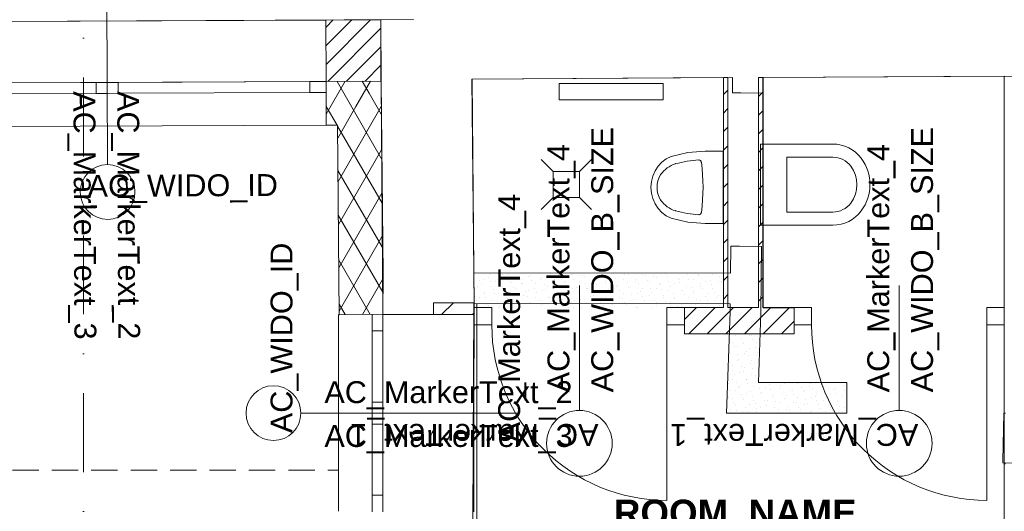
# Model space of a CAD drawing. Header units: millimetres. Extents: x -68772 to 137055, y -73300 to 19650.
# Tile 26 of 212: x 33866 to 38362, y -47129 to -44886. Entities that reach past the tile are written whole.
import ezdxf
from ezdxf.enums import TextEntityAlignment as Align

# ---------------------------------------------------------------- set-up
doc = ezdxf.new("R2010")
doc.units = ezdxf.units.MM
doc.header["$MEASUREMENT"] = 0
doc.linetypes.add('Kropki i Kreski', pattern=[720, 360, -180, 0, -180])
doc.linetypes.add('Przerywana gęsta', pattern=[180, 120, -60])
for name, color, linetype, lineweight in [('Electrical Equipment_Nr_pióra__7', 7, 'Continuous', 5), ('Nowe_0_Nr_pióra__7', 7, 'Continuous', 5), ('Nowe_220-A Ściany_Nr_pióra__87', 87, 'Continuous', 18), ('Nowe_220-A Ściany_Nr_pióra__93', 7, 'Continuous', 20), ('Nowe_810-G Ogólne_Nr_pióra__1', 7, 'Continuous', 18), ('Nowe_Cut Pattern_Nr_pióra__130', 4, 'Continuous', 18), ('Nowe_Cut Pattern_Nr_pióra__8', 9, 'Continuous', 18), ('Nowe_Drzwi ARCHICAD_Nr_pióra__7', 7, 'Continuous', 5), ('Nowe_inny_obiekt_trwale_zwiazany_z_b_Nr_pióra__138', 138, 'Continuous', 18), ('Nowe_Metryczki pomieszczeń ARCHICADa_Nr_pióra__1', 7, 'Continuous', 18), ('Nowe_Okna ARCHICADa_Nr_pióra__7', 7, 'Continuous', 5), ('Nowe_Panel_Nr_pióra__7', 7, 'Continuous', 5), ('Nowe_Panel_Nr_pióra__93', 7, 'Continuous', 20), ('Nowe_PROJEKT DWORCA_Nr_pióra__7', 7, 'Continuous', 5), ('Nowe_Walls_Nr_pióra__238', 7, 'Continuous', 13), ('Nowe_Znaczniki drzwi ARCHICADa_Nr_pióra__7', 7, 'Continuous', 5), ('Nowe_Znaczniki okien ARCHICADa_Nr_pióra__7', 7, 'Continuous', 5), ('Pipes_Nr_pióra__7', 7, 'Continuous', 5), ('Plumbing Fixtures_Nr_pióra__7', 7, 'Continuous', 5), ('Walls_Nr_pióra__238', 7, 'Continuous', 13), ('Walls_Nr_pióra__7', 7, 'Continuous', 5)]:
    doc.layers.add(name, color=color, linetype=linetype, lineweight=lineweight)
doc.styles.add('GENERATED_STYLE_1', font='arial.ttf')
doc.styles.add('GENERATED_STYLE_2', font='arialbd.ttf')
doc.linetypes.add('Przekreślana podwójnie', pattern='A,0,[1,RZUT PARTERU DWORZEC 51.Shx,S=1.587302,R=0,X=0,Y=0],-300,0', length=300)

msp = doc.modelspace()

# ---------------------------------------------------------------- linework, layer by layer
at = {"layer": 'Electrical Equipment_Nr_pióra__7', "linetype": 'Continuous', "lineweight": 5}
for p, q in [((36328.9, -45177.5), (36805.2, -45177.5)), ((36328.9, -45177.5), (36328.9, -45251.4)), ((36805.2, -45177.5), (36805.2, -45251.4)), ((36805.2, -45251.4), (36328.9, -45251.4))]:
    msp.add_line(p, q, dxfattribs=at)
at = {"layer": 'Nowe_0_Nr_pióra__7', "linetype": 'Continuous', "lineweight": 5}
for p, q in [((35966.1, -46075.8), (35966.1, -46075.8)), ((35988.2, -46070.5), (35988.2, -46070.5)), ((36008.3, -46060.4), (36008.3, -46060.4)), ((36009.4, -46049.3), (36009.4, -46049.3)), ((36015.9, -46081.1), (36015.9, -46081.1)), ((36041.2, -46081.1), (36041.2, -46081.1)), ((36050.6, -46045), (36050.6, -46045)), ((36058.1, -46065.7), (36058.1, -46065.7)), ((36073.1, -46049.3), (36073.1, -46049.3)), ((36100.4, -46050.3), (36100.4, -46050.3)), ((36104.9, -46081.1), (36104.9, -46081.1)), ((36113.4, -46086), (36113.4, -46086)), ((36126.1, -46059.9), (36126.1, -46059.9)), ((36155.7, -46070.6), (36155.7, -46070.6)), ((36189.7, -46059.9), (36189.7, -46059.9)), ((36198, -46055.3), (36198, -46055.3)), ((36205.5, -46075.9), (36205.5, -46075.9)), ((36242.8, -46070.5), (36242.8, -46070.5)), ((36247.8, -46060.5), (36247.8, -46060.5)), ((36290.1, -46045.1), (36290.1, -46045.1)), ((36303.1, -46080.9), (36303.1, -46080.9)), ((36306.4, -46070.5), (36306.4, -46070.5)), ((36327.6, -46049.3), (36327.6, -46049.3)), ((36345.4, -46065.5), (36345.4, -46065.5)), ((36352.9, -46086.1), (36352.9, -46086.1)), ((36359.4, -46081.1), (36359.4, -46081.1)), ((36387.7, -46050.1), (36387.7, -46050.1)), ((36391.3, -46049.3), (36391.3, -46049.3)), ((36395.2, -46070.7), (36395.2, -46070.7)), ((36423.1, -46081.1), (36423.1, -46081.1)), ((36437.5, -46055.4), (36437.5, -46055.4)), ((36444.3, -46059.9), (36444.3, -46059.9)), ((36492.8, -46075.7), (36492.8, -46075.7)), ((36507.9, -46059.9), (36507.9, -46059.9)), ((36535, -46060.3), (36535, -46060.3)), ((36542.6, -46081), (36542.6, -46081)), ((36561, -46070.5), (36561, -46070.5)), ((36577.3, -46044.9), (36577.3, -46044.9)), ((36584.9, -46065.6), (36584.9, -46065.6)), ((36624.6, -46070.5), (36624.6, -46070.5)), ((36627.1, -46050.2), (36627.1, -46050.2)), ((36640.1, -46085.9), (36640.1, -46085.9)), ((36645.8, -46049.3), (36645.8, -46049.3)), ((36677.6, -46081.1), (36677.6, -46081.1)), ((36682.4, -46070.5), (36682.4, -46070.5)), ((36709.4, -46049.3), (36709.4, -46049.3)), ((36724.7, -46055.1), (36724.7, -46055.1)), ((36732.2, -46075.8), (36732.2, -46075.8)), ((36741.3, -46081.1), (36741.3, -46081.1)), ((36762.5, -46059.9), (36762.5, -46059.9)), ((36774.5, -46060.4), (36774.5, -46060.4)), ((36816.8, -46045), (36816.8, -46045)), ((36826.1, -46059.9), (36826.1, -46059.9)), ((36829.8, -46080.7), (36829.8, -46080.7)), ((36872.1, -46065.3), (36872.1, -46065.3)), ((36879.2, -46070.5), (36879.2, -46070.5)), ((36879.6, -46086), (36879.6, -46086)), ((36914.4, -46049.9), (36914.4, -46049.9)), ((36921.9, -46070.6), (36921.9, -46070.6)), ((36942.8, -46070.5), (36942.8, -46070.5)), ((36964, -46049.3), (36964, -46049.3)), ((36964.2, -46055.2), (36964.2, -46055.2)), ((36995.8, -46081.1), (36995.8, -46081.1)), ((37019.5, -46075.5), (37019.5, -46075.5)), ((37027.6, -46049.3), (37027.6, -46049.3)), ((37059.5, -46081.1), (37059.5, -46081.1)), ((37061.8, -46060.1), (37061.8, -46060.1)), ((37069.3, -46080.8), (37069.3, -46080.8)), ((37080.7, -46059.9), (37080.7, -46059.9)), ((35956.4, -46102.4), (35956.4, -46102.4)), ((35973.6, -46096.5), (35973.6, -46096.5)), ((36020, -46102.4), (36020, -46102.4)), ((36028.9, -46116.8), (36028.9, -46116.8)), ((36071.1, -46101.4), (36071.1, -46101.4)), ((36073.1, -46113), (36073.1, -46113)), ((36078.7, -46122.1), (36078.7, -46122.1)), ((36121, -46106.7), (36121, -46106.7)), ((36136.7, -46113), (36136.7, -46113)), ((36157.9, -46091.8), (36157.9, -46091.8)), ((36163.2, -46091.3), (36163.2, -46091.3)), ((36176.2, -46127), (36176.2, -46127)), ((36189.7, -46123.6), (36189.7, -46123.6)), ((36218.5, -46111.6), (36218.5, -46111.6)), ((36221.5, -46091.8), (36221.5, -46091.8)), ((36253.4, -46123.6), (36253.4, -46123.6)), ((36260.8, -46096.2), (36260.8, -46096.2)), ((36268.3, -46116.9), (36268.3, -46116.9)), ((36274.6, -46102.4), (36274.6, -46102.4)), ((36310.6, -46101.5), (36310.6, -46101.5)), ((36338.2, -46102.4), (36338.2, -46102.4)), ((36365.9, -46121.8), (36365.9, -46121.8)), ((36391.3, -46113), (36391.3, -46113)), ((36408.2, -46106.5), (36408.2, -46106.5)), ((36415.7, -46127.1), (36415.7, -46127.1)), ((36450.5, -46091.1), (36450.5, -46091.1)), ((36454.9, -46113), (36454.9, -46113)), ((36458, -46111.7), (36458, -46111.7)), ((36476.1, -46091.8), (36476.1, -46091.8)), ((36500.3, -46096.3), (36500.3, -46096.3)), ((36507.9, -46123.6), (36507.9, -46123.6)), ((36539.7, -46091.8), (36539.7, -46091.8)), ((36555.6, -46116.7), (36555.6, -46116.7)), ((36571.6, -46123.6), (36571.6, -46123.6)), ((36592.8, -46102.4), (36592.8, -46102.4)), ((36597.9, -46101.3), (36597.9, -46101.3)), ((36605.4, -46121.9), (36605.4, -46121.9)), ((36647.7, -46106.6), (36647.7, -46106.6)), ((36656.4, -46102.4), (36656.4, -46102.4)), ((36690, -46091.2), (36690, -46091.2)), ((36703, -46126.9), (36703, -46126.9)), ((36709.4, -46113), (36709.4, -46113)), ((36745.2, -46111.5), (36745.2, -46111.5)), ((36773.1, -46113), (36773.1, -46113)), ((36787.5, -46096.1), (36787.5, -46096.1)), ((36794.3, -46091.8), (36794.3, -46091.8)), ((36795, -46116.8), (36795, -46116.8)), ((36826.1, -46123.6), (36826.1, -46123.6)), ((36837.3, -46101.4), (36837.3, -46101.4)), ((36857.9, -46091.8), (36857.9, -46091.8)), ((36889.8, -46123.6), (36889.8, -46123.6)), ((36892.6, -46121.7), (36892.6, -46121.7)), ((36911, -46102.4), (36911, -46102.4)), ((36934.9, -46106.3), (36934.9, -46106.3)), ((36942.4, -46127), (36942.4, -46127)), ((36974.6, -46102.4), (36974.6, -46102.4)), ((36977.2, -46090.9), (36977.2, -46090.9)), ((36984.7, -46111.6), (36984.7, -46111.6)), ((37027, -46096.2), (37027, -46096.2)), ((37027.6, -46113), (37027.6, -46113)), ((37082.3, -46116.5), (37082.3, -46116.5)), ((35944.3, -46147.6), (35944.3, -46147.6)), ((35951.8, -46168.3), (35951.8, -46168.3)), ((35967, -46155.4), (35967, -46155.4)), ((35986.6, -46132.2), (35986.6, -46132.2)), ((35988.2, -46134.2), (35988.2, -46134.2)), ((35994.1, -46152.9), (35994.1, -46152.9)), ((36020, -46166), (36020, -46166)), ((36036.4, -46137.5), (36036.4, -46137.5)), ((36049.4, -46173.2), (36049.4, -46173.2)), ((36051.8, -46134.2), (36051.8, -46134.2)), ((36083.7, -46166), (36083.7, -46166)), ((36091.7, -46157.8), (36091.7, -46157.8)), ((36104.9, -46144.8), (36104.9, -46144.8)), ((36134, -46142.4), (36134, -46142.4)), ((36141.5, -46163.1), (36141.5, -46163.1)), ((36168.5, -46144.8), (36168.5, -46144.8)), ((36183.8, -46147.7), (36183.8, -46147.7)), ((36221.5, -46155.4), (36221.5, -46155.4)), ((36226, -46132.3), (36226, -46132.3)), ((36239, -46168), (36239, -46168)), ((36281.3, -46152.6), (36281.3, -46152.6)), ((36285.2, -46155.4), (36285.2, -46155.4)), ((36288.9, -46173.3), (36288.9, -46173.3)), ((36306.4, -46134.2), (36306.4, -46134.2)), ((36323.6, -46137.2), (36323.6, -46137.2)), ((36331.1, -46157.9), (36331.1, -46157.9)), ((36338.2, -46166), (36338.2, -46166)), ((36370, -46134.2), (36370, -46134.2)), ((36373.4, -46142.5), (36373.4, -46142.5)), ((36401.9, -46166), (36401.9, -46166)), ((36423.1, -46144.8), (36423.1, -46144.8)), ((36428.7, -46162.8), (36428.7, -46162.8)), ((36471, -46147.4), (36471, -46147.4)), ((36478.5, -46168.1), (36478.5, -46168.1)), ((36486.7, -46144.8), (36486.7, -46144.8)), ((36513.3, -46132.1), (36513.3, -46132.1)), ((36520.8, -46152.7), (36520.8, -46152.7)), ((36539.7, -46155.4), (36539.7, -46155.4)), ((36563.1, -46137.3), (36563.1, -46137.3)), ((36576.1, -46173), (36576.1, -46173)), ((36603.4, -46155.4), (36603.4, -46155.4)), ((36618.4, -46157.7), (36618.4, -46157.7)), ((36624.6, -46134.2), (36624.6, -46134.2)), ((36656.4, -46166), (36656.4, -46166)), ((36660.7, -46142.3), (36660.7, -46142.3)), ((36668.2, -46162.9), (36668.2, -46162.9)), ((36688.2, -46134.2), (36688.2, -46134.2)), ((36710.5, -46147.5), (36710.5, -46147.5)), ((36720.1, -46166), (36720.1, -46166)), ((36741.3, -46144.8), (36741.3, -46144.8)), ((36752.8, -46132.2), (36752.8, -46132.2)), ((36765.8, -46167.9), (36765.8, -46167.9)), ((36804.9, -46144.8), (36804.9, -46144.8)), ((36808, -46152.5), (36808, -46152.5)), ((36815.6, -46173.1), (36815.6, -46173.1)), ((36850.3, -46137.1), (36850.3, -46137.1)), ((36857.9, -46155.4), (36857.9, -46155.4)), ((36857.9, -46157.8), (36857.9, -46157.8)), ((36900.1, -46142.4), (36900.1, -46142.4)), ((36921.6, -46155.4), (36921.6, -46155.4)), ((36942.8, -46134.2), (36942.8, -46134.2)), ((36955.4, -46162.7), (36955.4, -46162.7)), ((36974.6, -46166), (36974.6, -46166)), ((36997.7, -46147.3), (36997.7, -46147.3)), ((37005.2, -46168), (37005.2, -46168)), ((37006.4, -46134.2), (37006.4, -46134.2)), ((37038.3, -46166), (37038.3, -46166)), ((37040, -46131.9), (37040, -46131.9)), ((37047.5, -46152.6), (37047.5, -46152.6)), ((37059.5, -46144.8), (37059.5, -46144.8)), ((37089.8, -46137.2), (37089.8, -46137.2)), ((35792.9, -46231.4), (35846.5, -46177.8)), ((35998.8, -46187.2), (35998.8, -46187.2)), ((36007.1, -46188.6), (36007.1, -46188.6)), ((36051.8, -46197.8), (36051.8, -46197.8)), ((36056.9, -46193.9), (36056.9, -46193.9)), ((36099.2, -46178.5), (36099.2, -46178.5)), ((36115.5, -46197.8), (36115.5, -46197.8)), ((36136.7, -46176.6), (36136.7, -46176.6)), ((36154.5, -46198.8), (36154.5, -46198.8)), ((36196.8, -46183.4), (36196.8, -46183.4)), ((36200.3, -46176.6), (36200.3, -46176.6)), ((36246.6, -46188.7), (36246.6, -46188.7)), ((36253.4, -46187.2), (36253.4, -46187.2)), ((36317, -46187.2), (36317, -46187.2)), ((36344.1, -46193.6), (36344.1, -46193.6)), ((36370, -46197.8), (36370, -46197.8)), ((36386.4, -46178.2), (36386.4, -46178.2)), ((36394, -46198.9), (36394, -46198.9)), ((36433.7, -46197.8), (36433.7, -46197.8)), ((36436.2, -46183.5), (36436.2, -46183.5)), ((36454.9, -46176.6), (36454.9, -46176.6)), ((36518.5, -46176.6), (36518.5, -46176.6)), ((36533.8, -46188.4), (36533.8, -46188.4)), ((36571.6, -46187.2), (36571.6, -46187.2)), ((36583.6, -46193.7), (36583.6, -46193.7)), ((36625.9, -46178.3), (36625.9, -46178.3)), ((36635.2, -46187.2), (36635.2, -46187.2)), ((36681.2, -46198.6), (36681.2, -46198.6)), ((36688.2, -46197.8), (36688.2, -46197.8)), ((36723.5, -46183.3), (36723.5, -46183.3)), ((36751.9, -46197.8), (36751.9, -46197.8)), ((36773.1, -46176.6), (36773.1, -46176.6)), ((36773.3, -46188.5), (36773.3, -46188.5)), ((36836.7, -46176.6), (36836.7, -46176.6)), ((36870.9, -46193.5), (36870.9, -46193.5)), ((36889.8, -46187.2), (36889.8, -46187.2)), ((36913.1, -46178.1), (36913.1, -46178.1)), ((36920.7, -46198.7), (36920.7, -46198.7)), ((36953.4, -46187.2), (36953.4, -46187.2)), ((36962.9, -46183.4), (36962.9, -46183.4)), ((37006.4, -46197.8), (37006.4, -46197.8)), ((37060.5, -46188.3), (37060.5, -46188.3)), ((37070.1, -46197.8), (37070.1, -46197.8)), ((35934.4, -46231.4), (35940, -46225.8)), ((37109.1, -46321.7), (37109.1, -46321.7)), ((37112.5, -46346.3), (37112.5, -46346.3)), ((37133.7, -46325.1), (37133.7, -46325.1)), ((37164.4, -46342), (37164.4, -46342)), ((37197.4, -46325.1), (37197.4, -46325.1)), ((37206.7, -46326.6), (37206.7, -46326.6)), ((37214.2, -46347.3), (37214.2, -46347.3)), ((37122.1, -46357.4), (37122.1, -46357.4)), ((37129.6, -46378.1), (37129.6, -46378.1)), ((37144.3, -46378.1), (37144.3, -46378.1)), ((37165.5, -46356.9), (37165.5, -46356.9)), ((37171.9, -46362.7), (37171.9, -46362.7)), ((37184.9, -46398.4), (37184.9, -46398.4)), ((37197.4, -46388.7), (37197.4, -46388.7)), ((37227.2, -46383), (37227.2, -46383)), ((37229.2, -46356.9), (37229.2, -46356.9)), ((37112.5, -46409.9), (37112.5, -46409.9)), ((37142.6, -46413.8), (37142.6, -46413.8)), ((37144.3, -46441.8), (37144.3, -46441.8)), ((37150.1, -46434.5), (37150.1, -46434.5)), ((37176.1, -46409.9), (37176.1, -46409.9)), ((37192.4, -46419.1), (37192.4, -46419.1)), ((37208, -46441.8), (37208, -46441.8)), ((37229.2, -46420.6), (37229.2, -46420.6)), ((37234.7, -46403.7), (37234.7, -46403.7)), ((37107.8, -46449.9), (37107.8, -46449.9)), ((37120.8, -46485.6), (37120.8, -46485.6)), ((37123.1, -46463), (37123.1, -46463)), ((37163.1, -46470.2), (37163.1, -46470.2)), ((37170.6, -46490.9), (37170.6, -46490.9)), ((37176.1, -46473.6), (37176.1, -46473.6)), ((37205.4, -46454.8), (37205.4, -46454.8)), ((37212.9, -46475.5), (37212.9, -46475.5)), ((37239.8, -46473.6), (37239.8, -46473.6)), ((37123.1, -46526.6), (37123.1, -46526.6)), ((37128.4, -46506.3), (37128.4, -46506.3)), ((37154.9, -46494.8), (37154.9, -46494.8)), ((37183.6, -46526.6), (37183.6, -46526.6)), ((37186.7, -46526.6), (37186.7, -46526.6)), ((37208, -46505.4), (37208, -46505.4)), ((37225.9, -46511.2), (37225.9, -46511.2)), ((37233.5, -46531.9), (37233.5, -46531.9)), ((37099.1, -46557.4), (37099.1, -46557.4)), ((37101.9, -46547.8), (37101.9, -46547.8)), ((37106.6, -46578), (37106.6, -46578)), ((37133.7, -46579.7), (37133.7, -46579.7)), ((37141.4, -46542), (37141.4, -46542)), ((37148.9, -46562.6), (37148.9, -46562.6)), ((37154.9, -46558.4), (37154.9, -46558.4)), ((37191.2, -46547.2), (37191.2, -46547.2)), ((37218.6, -46558.4), (37218.6, -46558.4)), ((37246.5, -46567.6), (37246.5, -46567.6)), ((37271.6, -46569), (37271.6, -46569)), ((37288.7, -46552.2), (37288.7, -46552.2)), ((37296.3, -46572.8), (37296.3, -46572.8)), ((37335.2, -46569), (37335.2, -46569)), ((37338.5, -46557.5), (37338.5, -46557.5)), ((37356.5, -46547.8), (37356.5, -46547.8)), ((37380.8, -46542.1), (37380.8, -46542.1)), ((37388.3, -46579.7), (37388.3, -46579.7)), ((37393.8, -46577.8), (37393.8, -46577.8)), ((37420.1, -46547.8), (37420.1, -46547.8)), ((37436.1, -46562.4), (37436.1, -46562.4)), ((37451.9, -46579.7), (37451.9, -46579.7)), ((37473.1, -46558.4), (37473.1, -46558.4)), ((37478.4, -46547), (37478.4, -46547)), ((37485.9, -46567.7), (37485.9, -46567.7)), ((37528.2, -46552.3), (37528.2, -46552.3)), ((37536.8, -46558.4), (37536.8, -46558.4)), ((37583.5, -46572.6), (37583.5, -46572.6)), ((37589.8, -46569), (37589.8, -46569)), ((37625.8, -46557.2), (37625.8, -46557.2)), ((37633.3, -46577.9), (37633.3, -46577.9)), ((37101.9, -46611.5), (37101.9, -46611.5)), ((37119.6, -46613.7), (37119.6, -46613.7)), ((37161.9, -46598.3), (37161.9, -46598.3)), ((37165.5, -46611.5), (37165.5, -46611.5)), ((37169.4, -46619), (37169.4, -46619)), ((37186.7, -46590.3), (37186.7, -46590.3)), ((37204.2, -46583), (37204.2, -46583)), ((37211.7, -46603.6), (37211.7, -46603.6)), ((37218.6, -46622.1), (37218.6, -46622.1)), ((37250.4, -46590.3), (37250.4, -46590.3)), ((37254, -46588.2), (37254, -46588.2)), ((37267, -46623.9), (37267, -46623.9)), ((37282.2, -46622.1), (37282.2, -46622.1)), ((37303.4, -46600.9), (37303.4, -46600.9)), ((37309.3, -46608.6), (37309.3, -46608.6)), ((37351.5, -46593.2), (37351.5, -46593.2)), ((37359.1, -46613.8), (37359.1, -46613.8)), ((37367.1, -46600.9), (37367.1, -46600.9)), ((37401.4, -46598.4), (37401.4, -46598.4)), ((37420.1, -46611.5), (37420.1, -46611.5)), ((37443.6, -46583.1), (37443.6, -46583.1)), ((37456.6, -46618.8), (37456.6, -46618.8)), ((37483.7, -46611.5), (37483.7, -46611.5)), ((37498.9, -46603.4), (37498.9, -46603.4)), ((37504.9, -46590.3), (37504.9, -46590.3)), ((37506.4, -46624), (37506.4, -46624)), ((37536.8, -46622.1), (37536.8, -46622.1)), ((37541.2, -46588), (37541.2, -46588)), ((37548.7, -46608.7), (37548.7, -46608.7)), ((37568.6, -46590.3), (37568.6, -46590.3)), ((37591, -46593.3), (37591, -46593.3)), ((37600.4, -46622.1), (37600.4, -46622.1)), ((37621.6, -46600.9), (37621.6, -46600.9)), ((37112.5, -46664.5), (37112.5, -46664.5)), ((37127.1, -46634.4), (37127.1, -46634.4)), ((37133.7, -46643.3), (37133.7, -46643.3)), ((37140.1, -46670.1), (37140.1, -46670.1)), ((37182.4, -46654.7), (37182.4, -46654.7)), ((37197.4, -46643.3), (37197.4, -46643.3)), ((37224.7, -46639.3), (37224.7, -46639.3)), ((37232.2, -46660), (37232.2, -46660)), ((37250.4, -46653.9), (37250.4, -46653.9)), ((37274.5, -46644.6), (37274.5, -46644.6)), ((37314, -46653.9), (37314, -46653.9)), ((37316.8, -46629.2), (37316.8, -46629.2)), ((37329.8, -46664.9), (37329.8, -46664.9)), ((37335.2, -46632.7), (37335.2, -46632.7)), ((37367.1, -46664.5), (37367.1, -46664.5)), ((37372.1, -46649.5), (37372.1, -46649.5)), ((37379.6, -46670.2), (37379.6, -46670.2)), ((37398.9, -46632.7), (37398.9, -46632.7)), ((37414.4, -46634.2), (37414.4, -46634.2)), ((37421.9, -46654.8), (37421.9, -46654.8)), ((37430.7, -46664.5), (37430.7, -46664.5)), ((37451.9, -46643.3), (37451.9, -46643.3)), ((37464.2, -46639.4), (37464.2, -46639.4)), ((37515.6, -46643.3), (37515.6, -46643.3)), ((37519.4, -46659.8), (37519.4, -46659.8)), ((37561.7, -46644.4), (37561.7, -46644.4)), ((37568.6, -46653.9), (37568.6, -46653.9)), ((37569.3, -46665), (37569.3, -46665)), ((37604, -46629), (37604, -46629)), ((37611.5, -46649.6), (37611.5, -46649.6)), ((37632.2, -46653.9), (37632.2, -46653.9)), ((37165.5, -46675.1), (37165.5, -46675.1)), ((37189.9, -46675.4), (37189.9, -46675.4)), ((37229.2, -46675.1), (37229.2, -46675.1)), ((37287.5, -46680.3), (37287.5, -46680.3)), ((37477.2, -46675.1), (37477.2, -46675.1)), ((37483.7, -46675.1), (37483.7, -46675.1)), ((37527, -46680.4), (37527, -46680.4)), ((37547.4, -46675.1), (37547.4, -46675.1)), ((38361.9, -46915.2), (38368.1, -46908.9))]:
    msp.add_line(p, q, dxfattribs=at)
at = {"layer": 'Nowe_220-A Ściany_Nr_pióra__87', "linetype": 'Continuous', "lineweight": 18}
for p, q in [((36302.3, -45578.3), (36247.9, -45523.9)), ((36422.3, -45578.3), (36476.6, -45523.9)), ((36302.3, -45578.3), (36422.3, -45578.3)), ((36302.3, -45578.3), (36302.3, -45698.3)), ((36422.3, -45578.3), (36422.3, -45698.3)), ((36302.3, -45698.3), (36247.9, -45752.6)), ((36422.3, -45698.3), (36302.3, -45698.3)), ((36422.3, -45698.3), (36476.6, -45752.6))]:
    msp.add_line(p, q, dxfattribs=at)
at = {"layer": 'Nowe_220-A Ściany_Nr_pióra__93', "linetype": 'Continuous', "lineweight": 20}
for p, q in [((35264.1, -44887.9), (35514.6, -44886.8)), ((35265.4, -45167.9), (35264.1, -44887.9)), ((35514.6, -44886.8), (35516.1, -45166.8))]:
    msp.add_line(p, q, dxfattribs=at)
at = {"layer": 'Nowe_810-G Ogólne_Nr_pióra__1', "linetype": 'Przerywana gęsta', "lineweight": 18}
msp.add_line((25013.2, -46940.9), (35321.4, -46941.3), dxfattribs=at)
at = {"layer": 'Nowe_Cut Pattern_Nr_pióra__130', "linetype": 'Continuous', "lineweight": 18}
msp.add_line((27759.1, -44921.1), (35663.9, -44886.2), dxfattribs=at)
at = {"layer": 'Nowe_Cut Pattern_Nr_pióra__8', "linetype": 'Continuous', "lineweight": 18}
for p, q in [((37079.9, -45150.1), (35933, -45157.9)), ((35933, -45157.9), (35942, -46199.3)), ((37079.9, -46199.3), (37079.9, -45150.1)), ((37261.7, -45150.1), (37260.8, -46200.8)), ((38362.4, -45143.7), (37261.7, -45150.1)), ((38362.4, -48192.4), (38362.4, -45143.7)), ((35942, -46199.3), (35942, -46319.3)), ((36902, -46319.3), (36902, -46199.3)), ((36902, -46199.3), (37079.9, -46199.3)), ((37260.8, -46200.8), (37402.4, -46200.9)), ((37402.4, -46200.9), (37402.3, -46319.3)), ((35942, -46319.3), (35929.6, -48200.3)), ((37402.3, -46319.3), (36902, -46319.3))]:
    msp.add_line(p, q, dxfattribs=at)
at = {"layer": 'Nowe_Drzwi ARCHICAD_Nr_pióra__7', "linetype": 'Continuous', "lineweight": 5}
for p, q in [((36022, -46199.3), (35942, -46199.3)), ((36022, -46279.3), (36022, -46199.3)), ((36822, -46279.3), (36822, -46199.3)), ((36822, -46199.3), (36902, -46199.3)), ((37482.4, -46199.3), (37402.4, -46199.3)), ((37482.4, -46279.3), (37482.4, -46199.3)), ((38282.4, -46279.3), (38282.4, -46199.3)), ((38282.4, -46199.3), (38362.4, -46199.3)), ((35942, -46279.3), (36022, -46279.3)), ((36902, -46279.3), (36822, -46279.3)), ((36822, -46279.3), (36822, -47079.3)), ((37402.4, -46279.3), (37482.4, -46279.3)), ((38362.4, -46279.3), (38282.4, -46279.3)), ((38282.4, -46279.3), (38282.4, -47079.3))]:
    msp.add_line(p, q, dxfattribs=at)
at = {"layer": 'Nowe_Drzwi ARCHICAD_Nr_pióra__7', "linetype": 'Continuous', "lineweight": 5, "extrusion": (0, 0, -1)}
for centre in [(36822, -46279.3), (38282.4, -46279.3)]:
    msp.add_ellipse(centre, major_axis=(565.7, 565.7), ratio=1, start_param=2.356194, end_param=3.926991, dxfattribs=at)
at = {"layer": 'Nowe_inny_obiekt_trwale_zwiazany_z_b_Nr_pióra__138', "linetype": 'Kropki i Kreski', "lineweight": 18}
msp.add_line((34157.7, -35069.1), (34157.7, -61994.4), dxfattribs=at)
at = {"layer": 'Nowe_Okna ARCHICADa_Nr_pióra__7', "linetype": 'Continuous', "lineweight": 5}
for p, q in [((35264.1, -44887.9), (33264.2, -44896.9)), ((35265.4, -45167.9), (35264.1, -44887.9)), ((35265.4, -45167.9), (33265.4, -45176.9)), ((34215.4, -45172.6), (33340.4, -45176.6)), ((34265.4, -45172.4), (34215.4, -45172.6)), ((34215.4, -45172.6), (34215.6, -45222.6)), ((34315.4, -45172.2), (34265.4, -45172.4)), ((35190.4, -45168.3), (34315.4, -45172.2)), ((34315.6, -45222.2), (34315.4, -45172.2)), ((35265.4, -45167.9), (35190.4, -45168.3)), ((35190.4, -45168.3), (35190.6, -45218.3)), ((33340.6, -45226.6), (34215.6, -45222.6)), ((34215.6, -45222.6), (34265.6, -45222.4)), ((34265.6, -45222.4), (34315.6, -45222.2)), ((34315.6, -45222.2), (35190.6, -45218.3)), ((35190.6, -45218.3), (35265.6, -45217.9)), ((35475, -46231.4), (35475, -46306.4)), ((35525, -47131.4), (35525, -46231.4)), ((35525, -46306.4), (35525, -46231.4)), ((35525, -46231.4), (35940, -46231.4)), ((35940, -47131.4), (35940, -46231.4)), ((35475, -46306.4), (35525, -46306.4)), ((35475, -46306.4), (35475, -46631.4)), ((35525, -46631.4), (35525, -46306.4)), ((35525, -46631.4), (35475, -46631.4)), ((35475, -46631.4), (35475, -46681.4)), ((35525, -46681.4), (35525, -46631.4)), ((35475, -46681.4), (35475, -46731.4)), ((35525, -46731.4), (35525, -46681.4)), ((35475, -46731.4), (35525, -46731.4)), ((35475, -46731.4), (35475, -47056.4)), ((35525, -47056.4), (35525, -46731.4)), ((35525, -47056.4), (35475, -47056.4)), ((35475, -47056.4), (35475, -47131.4)), ((35525, -47131.4), (35525, -47056.4))]:
    msp.add_line(p, q, dxfattribs=at)
for p in [(35265.4, -45167.9), (35265.4, -45167.9), (35265.4, -45167.9), (35525, -46231.4), (35525, -46231.4), (35525, -46231.4)]:
    msp.add_point(p, dxfattribs=at)
at = {"layer": 'Nowe_Panel_Nr_pióra__7', "linetype": 'Continuous', "lineweight": 5}
for p, q in [((35514.6, -44886.8), (35264.1, -44887.9)), ((35265.4, -45167.9), (35264.1, -44887.9)), ((35264.3, -44921.6), (35298.1, -44887.8)), ((35264.7, -45006.1), (35383.4, -44887.4)), ((35265, -45090.6), (35468.6, -44887)), ((35515.9, -45166.8), (35514.6, -44886.8)), ((35272.6, -45167.9), (35514.8, -44925.7)), ((35357.8, -45167.5), (35515.2, -45010.1)), ((35443, -45167.1), (35515.6, -45094.6)), ((35265.4, -45167.9), (35515.9, -45166.8)), ((35266.1, -45317.4), (35352.6, -45167.5)), ((35389, -45295.6), (35315.2, -45167.7)), ((35401.4, -45283), (35468.3, -45167)), ((35461.9, -45221.8), (35430.4, -45167.2)), ((37239.9, -45152.2), (37242, -45150.1)), ((35517.4, -45317.9), (35461.9, -45221.8)), ((37079.9, -45227.3), (37099.9, -45207.3)), ((37239.9, -45237), (37259.9, -45217)), ((35315.2, -45367.7), (35265.9, -45282.3)), ((35318.2, -45427), (35401.4, -45283)), ((35319.8, -45624.2), (35517.1, -45282.6)), ((35519, -45520.7), (35389, -45295.6)), ((37079.9, -45312.2), (37099.9, -45292.2)), ((37239.9, -45321.9), (37259.9, -45301.9)), ((35520.7, -45723.6), (35317.8, -45372.2)), ((37079.9, -45397), (37099.9, -45377)), ((37239.9, -45406.7), (37259.9, -45386.7)), ((35321.4, -45821.5), (35518.7, -45479.9)), ((37079.9, -45481.9), (37099.9, -45461.9)), ((37239.9, -45491.6), (37259.9, -45471.6)), ((37079.9, -45566.7), (37099.9, -45546.7)), ((35522.3, -45926.4), (35319.4, -45575.1)), ((37239.9, -45576.4), (37259.9, -45556.4)), ((37079.9, -45651.6), (37099.9, -45631.6)), ((35323, -46018.7), (35520.3, -45677.1)), ((37239.9, -45661.3), (37259.9, -45641.3)), ((37079.9, -45736.4), (37099.9, -45716.4)), ((37239.9, -45746.1), (37259.9, -45726.1)), ((35524, -46129.3), (35321.1, -45777.9)), ((37079.9, -45821.3), (37099.9, -45801.3)), ((37239.9, -45831), (37259.9, -45811)), ((35324.7, -46215.9), (35521.9, -45874.3)), ((37079.9, -45906.1), (37099.9, -45886.1)), ((37239.9, -45915.8), (37259.9, -45895.8)), ((35467.2, -46231), (35322.7, -45980.8)), ((37079.9, -45991), (37099.9, -45971)), ((37239.9, -46000.7), (37259.9, -45980.7)), ((35431.2, -46231.3), (35523.5, -46071.5)), ((37079.9, -46075.8), (37099.9, -46055.8)), ((37239.9, -46085.5), (37259.9, -46065.5)), ((37079.9, -46160.7), (37099.9, -46140.7)), ((37239.9, -46170.4), (37259.9, -46150.4)), ((35352.3, -46231.9), (35324.4, -46183.6)), ((36902, -46253.8), (36956.5, -46199.3)), ((36921.4, -46319.3), (37041.4, -46199.3)), ((37006.2, -46319.3), (37126.2, -46199.3)), ((37091.1, -46319.3), (37211.1, -46199.3)), ((37175.9, -46319.3), (37295.9, -46199.3)), ((37260.8, -46319.3), (37380.8, -46199.3)), ((37345.6, -46319.3), (37402.4, -46262.5))]:
    msp.add_line(p, q, dxfattribs=at)
msp.add_point((35265.4, -45167.9), dxfattribs=at)
msp.add_point((35265.4, -45167.9), dxfattribs=at)
at = {"layer": 'Nowe_Panel_Nr_pióra__93', "linetype": 'Continuous', "lineweight": 20}
for p, q in [((35516.1, -45166.8), (35265.4, -45167.9)), ((35265.4, -45167.9), (35266.3, -45367.9)), ((35524.8, -46230.5), (35516.1, -45166.8)), ((37079.9, -45150.1), (37079.9, -46199.3)), ((37099.9, -45150.1), (37079.9, -45150.1)), ((37099.9, -46199.3), (37099.9, -45150.1)), ((37239.9, -45150.1), (37239.9, -46199.3)), ((37259.9, -45150.1), (37239.9, -45150.1)), ((37259.9, -46199.3), (37259.9, -45150.1)), ((35266.3, -45367.9), (35317.8, -45367.7)), ((35317.8, -45367.7), (35324.8, -46232.2)), ((35942, -46199.3), (35942, -46319.3)), ((36902, -46319.3), (36902, -46199.3)), ((37079.9, -46199.3), (36902, -46199.3)), ((37239.9, -46199.3), (37099.9, -46199.3)), ((37402.4, -46199.3), (37259.9, -46199.3)), ((37402.4, -46319.3), (37402.4, -46199.3)), ((35324.8, -46232.2), (35524.8, -46230.5)), ((35525, -46231.4), (35940, -46231.4)), ((36902, -46319.3), (37402.4, -46319.3))]:
    msp.add_line(p, q, dxfattribs=at)
msp.add_point((35525, -46231.4), dxfattribs=at)
msp.add_point((35525, -46231.4), dxfattribs=at)
at = {"layer": 'Nowe_PROJEKT DWORCA_Nr_pióra__7', "linetype": 'Continuous', "lineweight": 5}
msp.add_line((33267, -45376.5), (35266.3, -45367.9), dxfattribs=at)
at = {"layer": 'Nowe_Walls_Nr_pióra__238', "linetype": 'Przekreślana podwójnie', "lineweight": 13}
for p, q in [((37260.9, -45221), (37159.9, -45219.9)), ((37152.6, -45919.9), (37253.6, -45920.9))]:
    msp.add_line(p, q, dxfattribs=at)
at = {"layer": 'Nowe_Znaczniki drzwi ARCHICADa_Nr_pióra__7', "linetype": 'Continuous', "lineweight": 5}
for p, q in [((36422, -46669.3), (36422, -46099.3)), ((37882.4, -46669.3), (37882.4, -46099.3))]:
    msp.add_line(p, q, dxfattribs=at)
for centre, start, end in [((36422, -46819.3), 0, 180), ((37882.4, -46819.3), 0, 180), ((36422, -46819.3), 180, 0), ((37882.4, -46819.3), 180, 0)]:
    msp.add_arc(centre, 150, start, end, dxfattribs=at)
at = {"layer": 'Nowe_Znaczniki okien ARCHICADa_Nr_pióra__7', "linetype": 'Continuous', "lineweight": 5}
for p, q in [((34267.1, -45547.4), (34263.2, -44692.4)), ((35150, -46681.4), (36140, -46681.4))]:
    msp.add_line(p, q, dxfattribs=at)
for centre, start, end in [((34267.6, -45672.4), 0.2565, 180.2565), ((34267.6, -45672.4), 180.2565, 0.2565), ((35025, -46681.4), 90, 270), ((35025, -46681.4), 270, 90)]:
    msp.add_arc(centre, 125, start, end, dxfattribs=at)
at = {"layer": 'Pipes_Nr_pióra__7', "linetype": 'Przekreślana podwójnie', "lineweight": 5}
msp.add_line((35954.4, -48147.9), (35954.4, -46180.8), dxfattribs=at)
at = {"layer": 'Plumbing Fixtures_Nr_pióra__7', "linetype": 'Continuous', "lineweight": 5}
for p, q in [((37249.1, -45823.9), (37249.1, -45453.8)), ((37249.1, -45453.8), (37579.1, -45453.8)), ((36917.6, -45492.1), (36840.9, -45510)), ((36995.8, -45486.1), (36917.6, -45492.1)), ((37078.9, -45486.1), (36995.8, -45486.1)), ((37078.9, -45816.3), (37078.9, -45486.1)), ((36798.7, -45536), (36781.5, -45554.5)), ((36818.8, -45521), (36798.7, -45536)), ((36840.9, -45510), (36818.8, -45521)), ((37369.1, -45513.9), (37579.1, -45513.9)), ((37369.1, -45513.9), (37369.1, -45763.9)), ((36767.4, -45576), (36757.1, -45599.7)), ((36781.5, -45554.5), (36767.4, -45576)), ((36750.8, -45625.1), (36748.7, -45651.2)), ((36757.1, -45599.7), (36750.8, -45625.1)), ((36748.7, -45651.2), (36750.8, -45677.3)), ((36750.8, -45677.3), (36757.1, -45702.6)), ((36757.1, -45702.6), (36767.4, -45726.3)), ((36767.4, -45726.3), (36781.5, -45747.8)), ((36781.5, -45747.8), (36798.7, -45766.3)), ((36798.7, -45766.3), (36818.8, -45781.3)), ((37369.1, -45763.9), (37579.1, -45763.9)), ((36818.8, -45781.3), (36840.9, -45792.4)), ((36840.9, -45792.4), (36917.6, -45810.3)), ((36917.6, -45810.3), (36995.8, -45816.3)), ((36995.8, -45816.3), (37078.9, -45816.3)), ((37249.1, -45823.9), (37579.1, -45823.9))]:
    msp.add_line(p, q, dxfattribs=at)
at = {"layer": 'Plumbing Fixtures_Nr_pióra__7', "linetype": 'Continuous', "lineweight": 5, "extrusion": (0, 0, -1)}
for centre, major_axis, start_param, end_param in [((37579.1, -45616.4), (114.9, 114.9), -0.785398, 0.141897), ((37579.1, -45616.4), (-72.5, 72.5), 0.785398, 1.712693), ((37549.1, -45638.9), (-141.4, 141.4), 1.712693, 2.999696), ((37549.1, -45638.9), (99, 99), 0.141897, 1.428899), ((37579.1, -45661.4), (-72.5, 72.5), 2.999696, 3.926991), ((37579.1, -45661.4), (-114.9, 114.9), 2.999696, 3.926991)]:
    msp.add_ellipse(centre, major_axis=major_axis, ratio=1, start_param=start_param, end_param=end_param, dxfattribs=at)
at = {"layer": 'Plumbing Fixtures_Nr_pióra__7', "linetype": 'Continuous', "lineweight": 5}
for centre, major_axis, start_param, end_param in [((36897.5, -45680.8), (0, 142.4), 0.281267, 0.907188), ((36995.3, -46091.4), (0, 566.2), 0.051883, 0.258047), ((36966.9, -45539.3), (0, 13.3), -1.387931, -0.085797), ((36235.4, -45651.2), (0, 806.5), 4.570129, 4.854649), ((36876.2, -45651.2), (0, 106.6), 0.993922, 2.14767), ((36897.5, -45621.6), (0, 142.4), 2.234405, 2.860325), ((36995.3, -45210.9), (0, 566.2), 2.883545, 3.089709), ((36966.9, -45763.1), (0, 13.3), 3.22739, 4.529524)]:
    msp.add_ellipse(centre, major_axis=major_axis, ratio=0.93164, start_param=start_param, end_param=end_param, dxfattribs=at)
for p in [(36860.7, -45543.9), (36967.9, -45526), (36979.1, -45536.8), (36793, -45593), (36793, -45709.3), (36860.7, -45758.4), (36979.1, -45765.5), (36967.9, -45776.4)]:
    msp.add_point(p, dxfattribs=at)
at = {"layer": 'Walls_Nr_pióra__238', "linetype": 'Continuous', "lineweight": 13}
for p, q in [((35663.9, -44886.2), (35514.6, -44886.8)), ((35514.6, -44886.8), (35515.9, -45166.8)), ((35515.9, -45166.8), (35516.1, -45166.8)), ((35516.1, -45166.8), (35525.5, -46046.7)), ((35931.1, -45157.9), (37121.6, -45150.9)), ((35942, -46180.8), (35931.1, -45157.9)), ((37261.7, -45150.1), (38401.1, -45143.4)), ((35525.5, -46046.7), (35524.8, -46230.5)), ((35755.6, -46231.4), (35755.6, -46177.8)), ((35755.6, -46177.8), (35940, -46177.8)), ((35940, -46180.8), (35936, -47170.8)), ((35940, -46177.8), (35940, -46180.8)), ((35524.8, -46230.5), (35755.6, -46231.4)), ((35754.8, -46231.4), (35755.6, -46231.4)), ((38360.7, -46681.9), (38355, -46899.7)), ((38367.8, -46681.9), (38360.7, -46681.9)), ((38355.8, -46908.6), (38355, -46899.7)), ((38355.8, -46908.6), (38455.9, -46910.7))]:
    msp.add_line(p, q, dxfattribs=at)
at = {"layer": 'Walls_Nr_pióra__238', "linetype": 'Przekreślana podwójnie', "lineweight": 13}
for p, q in [((37121.6, -45150.9), (37120.9, -45219.5)), ((37260.9, -45221), (37261.7, -45150.1)), ((37120.9, -45219.5), (37159.9, -45219.9)), ((37259.9, -45221), (37260.9, -45221)), ((37113.6, -45919.5), (37112.3, -46043)), ((37152.6, -45919.9), (37113.6, -45919.5)), ((37250.4, -46222.1), (37253.6, -45920.9)), ((37253.6, -45920.9), (37252.6, -45920.9)), ((37110.8, -46183), (37110.5, -46218.9)), ((37642.8, -46542.9), (37642.8, -46541.9))]:
    msp.add_line(p, q, dxfattribs=at)
at = {"layer": 'Walls_Nr_pióra__7', "linetype": 'Continuous', "lineweight": 5}
for p, q in [((33264.7, -44896.9), (35514.6, -44886.8)), ((35321.4, -47129.2), (35321.9, -46231.6))]:
    msp.add_line(p, q, dxfattribs=at)
at = {"layer": 'Walls_Nr_pióra__7', "linetype": 'Przekreślana podwójnie', "lineweight": 5}
for p, q in [((37112.3, -46043), (35940.5, -46040.8)), ((35940, -46180.8), (37110.8, -46183)), ((37110.5, -46218.9), (37094.3, -46681.9)), ((37239.3, -46541.9), (37250.4, -46222.1)), ((37642.8, -46541.9), (37239.3, -46541.9)), ((37642.8, -46681.9), (37642.8, -46541.9)), ((37094.3, -46681.9), (37642.8, -46681.9))]:
    msp.add_line(p, q, dxfattribs=at)

# ---------------------------------------------------------------- texts
at = {"layer": 'Nowe_Metryczki pomieszczeń ARCHICADa_Nr_pióra__1', "lineweight": 18, "style": 'GENERATED_STYLE_2'}
msp.add_attdef('ROOM_NAME', text='13. WC MĘSKIE', height=120, dxfattribs=at).set_placement((36579.8, -47076.2), align=Align.TOP_LEFT)
at = {"layer": 'Nowe_Znaczniki drzwi ARCHICADa_Nr_pióra__7', "lineweight": 5, "style": 'GENERATED_STYLE_1'}
for tag, text, rotation, p in [('AC_MarkerText_4', '90', 90, (36406.3, -46586.6)), ('AC_WIDO_B_SIZE', '200', 90, (36606.3, -46586.6)), ('AC_MarkerText_4', '90', 90, (37866.7, -46586.6)), ('AC_WIDO_B_SIZE', '200', 90, (38066.7, -46586.6)), ('AC_MarkerText_1', 'D1', 180, (36509.3, -46700.7)), ('AC_MarkerText_1', 'D1', 180, (37969.7, -46700.7))]:
    msp.add_attdef(tag, text=text, height=100, rotation=rotation, dxfattribs=at).set_placement(p, align=Align.BOTTOM_LEFT)
at = {"layer": 'Nowe_Znaczniki okien ARCHICADa_Nr_pióra__7', "lineweight": 5, "style": 'GENERATED_STYLE_1'}
for tag, text, rotation, p in [('AC_MarkerText_3', '260', 270.2565, (34081.3, -45212.9)), ('AC_MarkerText_2', '220', 270.2565, (34281.3, -45212)), ('AC_WIDO_ID', 'O1', 0.2565, (34176.4, -45724.5)), ('AC_MarkerText_4', 'hp 0', 90, (36181.3, -46814.5)), ('AC_WIDO_ID', 'O1', 90, (35141.9, -46772.9))]:
    msp.add_attdef(tag, text=text, height=100, rotation=rotation, dxfattribs=at).set_placement(p, align=Align.BOTTOM_LEFT)
for tag, text, p in [('AC_MarkerText_2', '220', (35257.6, -46665.7)), ('AC_MarkerText_3', '260', (35257.6, -46865.7))]:
    msp.add_attdef(tag, text=text, height=100, dxfattribs=at).set_placement(p, align=Align.BOTTOM_LEFT)

doc.saveas('drawing.dxf')
